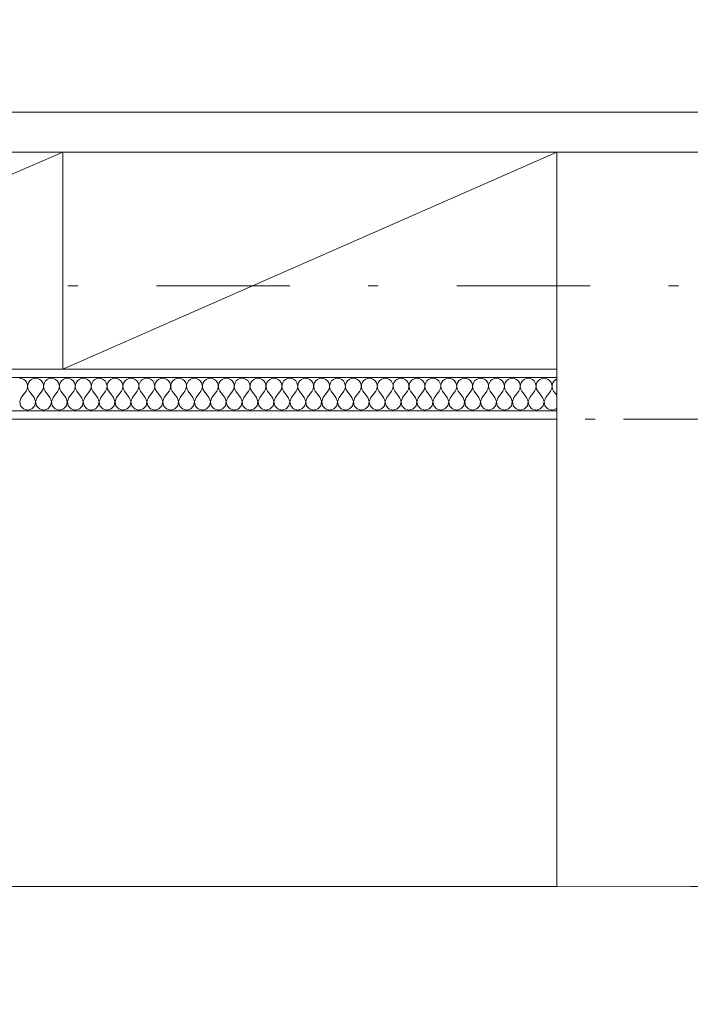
# Model space of a CAD drawing. Header units: millimetres. Extents: x -13540 to 53600, y -37870 to 10383.
# Tile 13 of 26: x 10595 to 11600, y -177 to 1299. Entities that reach past the tile are written whole.
import ezdxf

# ---------------------------------------------------------------- set-up
doc = ezdxf.new("R2010")
doc.units = ezdxf.units.MM
doc.header["$MEASUREMENT"] = 0
doc.set_wipeout_variables(frame=1)
for name, pattern in [('Wipeout_Contour', [1000, 0, -1000]), ('Čerchovaná', [450, 200, -117.5, 15, -117.5]), ('Čerchovaná M', [225, 125, -42.5, 15, -42.5])]:
    doc.linetypes.add(name, pattern=pattern)
for name, color, linetype in [('02_Desky', 7, 'Continuous'), ('02_Zdi VNĚJŠÍ - nosné.obálka', 7, 'Continuous'), ('Nové_01_Zóny.dispozice', 7, 'Continuous'), ('Nové_02_Trámy - nosné', 7, 'Continuous'), ('Nové_02_Zdi VNITŘNÍ - nenosné', 7, 'Continuous'), ('Nové_05_Podhledy', 7, 'Continuous'), ('Nové_05_Podlahy', 7, 'Continuous'), ('Nové_09_Interiér.nábytek', 7, 'Continuous'), ('Nové_Konstrukce – Dělicí čáry vrstev', 7, 'Continuous'), ('Nové_Výplně – Řezové', 7, 'Continuous')]:
    doc.layers.add(name, color=color, linetype=linetype)

# ---------------------------------------------------------------- blocks, each defined once
blk = doc.blocks.new('*X1')
at = {"layer": 'Nové_Výplně – Řezové', "color": 42, "linetype": 'Continuous', "lineweight": 13, "true_color": 0xe4ad2c}
for p, q in [((10598.5, 760.9), (10595.2, 761.3)), ((10601.5, 759.5), (10598.5, 760.9)), ((10604, 757.4), (10601.5, 759.5)), ((10605.9, 754.7), (10604, 757.4)), ((10606.9, 751.6), (10605.9, 754.7)), ((10608.4, 754.7), (10607.4, 751.6)), ((10610.3, 757.4), (10608.4, 754.7)), ((10612.8, 759.5), (10610.3, 757.4)), ((10615.8, 760.9), (10612.8, 759.5)), ((10619, 761.3), (10615.8, 760.9)), ((10622.3, 760.9), (10619, 761.3)), ((10625.3, 759.5), (10622.3, 760.9)), ((10627.8, 757.4), (10625.3, 759.5)), ((10629.7, 754.7), (10627.8, 757.4)), ((10630.7, 751.6), (10629.7, 754.7)), ((10632.2, 754.7), (10631.2, 751.6)), ((10634.1, 757.4), (10632.2, 754.7)), ((10636.6, 759.5), (10634.1, 757.4)), ((10639.6, 760.9), (10636.6, 759.5)), ((10642.9, 761.3), (10639.6, 760.9)), ((10646.1, 760.9), (10642.9, 761.3)), ((10649.1, 759.5), (10646.1, 760.9)), ((10651.6, 757.4), (10649.1, 759.5)), ((10653.5, 754.7), (10651.6, 757.4)), ((10654.6, 751.6), (10653.5, 754.7)), ((10656, 754.7), (10655, 751.6)), ((10657.9, 757.4), (10656, 754.7)), ((10660.4, 759.5), (10657.9, 757.4)), ((10663.4, 760.9), (10660.4, 759.5)), ((10666.7, 761.3), (10663.4, 760.9)), ((10669.9, 760.9), (10666.7, 761.3)), ((10672.9, 759.5), (10669.9, 760.9)), ((10675.5, 757.4), (10672.9, 759.5)), ((10677.3, 754.7), (10675.5, 757.4)), ((10678.4, 751.6), (10677.3, 754.7)), ((10679.8, 754.7), (10678.8, 751.6)), ((10681.7, 757.4), (10679.8, 754.7)), ((10684.2, 759.5), (10681.7, 757.4)), ((10687.2, 760.9), (10684.2, 759.5)), ((10690.5, 761.3), (10687.2, 760.9)), ((10693.7, 760.9), (10690.5, 761.3)), ((10696.7, 759.5), (10693.7, 760.9)), ((10699.3, 757.4), (10696.7, 759.5)), ((10701.1, 754.7), (10699.3, 757.4)), ((10702.2, 751.6), (10701.1, 754.7)), ((10703.6, 754.7), (10702.6, 751.6)), ((10705.5, 757.4), (10703.6, 754.7)), ((10708, 759.5), (10705.5, 757.4)), ((10711, 760.9), (10708, 759.5)), ((10714.3, 761.3), (10711, 760.9)), ((10717.5, 760.9), (10714.3, 761.3)), ((10720.5, 759.5), (10717.5, 760.9)), ((10723.1, 757.4), (10720.5, 759.5)), ((10724.9, 754.7), (10723.1, 757.4)), ((10726, 751.6), (10724.9, 754.7)), ((10727.4, 754.7), (10726.4, 751.6)), ((10729.3, 757.4), (10727.4, 754.7)), ((10731.8, 759.5), (10729.3, 757.4)), ((10734.8, 760.9), (10731.8, 759.5)), ((10738.1, 761.3), (10734.8, 760.9)), ((10741.3, 760.9), (10738.1, 761.3)), ((10744.4, 759.5), (10741.3, 760.9)), ((10746.9, 757.4), (10744.4, 759.5)), ((10748.7, 754.7), (10746.9, 757.4)), ((10749.8, 751.6), (10748.7, 754.7)), ((10751.3, 754.7), (10750.2, 751.6)), ((10753.1, 757.4), (10751.3, 754.7)), ((10755.6, 759.5), (10753.1, 757.4)), ((10758.7, 760.9), (10755.6, 759.5)), ((10761.9, 761.3), (10758.7, 760.9)), ((10765.2, 760.9), (10761.9, 761.3)), ((10768.2, 759.5), (10765.2, 760.9)), ((10770.7, 757.4), (10768.2, 759.5)), ((10772.6, 754.7), (10770.7, 757.4)), ((10773.6, 751.6), (10772.6, 754.7)), ((10775.1, 754.7), (10774, 751.6)), ((10776.9, 757.4), (10775.1, 754.7)), ((10779.5, 759.5), (10776.9, 757.4)), ((10782.5, 760.9), (10779.5, 759.5)), ((10785.7, 761.3), (10782.5, 760.9)), ((10789, 760.9), (10785.7, 761.3)), ((10792, 759.5), (10789, 760.9)), ((10794.5, 757.4), (10792, 759.5)), ((10796.4, 754.7), (10794.5, 757.4)), ((10797.4, 751.6), (10796.4, 754.7)), ((10798.9, 754.7), (10797.8, 751.6)), ((10800.7, 757.4), (10798.9, 754.7)), ((10803.3, 759.5), (10800.7, 757.4)), ((10806.3, 760.9), (10803.3, 759.5)), ((10809.5, 761.3), (10806.3, 760.9)), ((10812.8, 760.9), (10809.5, 761.3)), ((10815.8, 759.5), (10812.8, 760.9)), ((10818.3, 757.4), (10815.8, 759.5)), ((10820.2, 754.7), (10818.3, 757.4)), ((10821.2, 751.6), (10820.2, 754.7)), ((10822.7, 754.7), (10821.6, 751.6)), ((10824.5, 757.4), (10822.7, 754.7)), ((10827.1, 759.5), (10824.5, 757.4)), ((10830.1, 760.9), (10827.1, 759.5)), ((10833.3, 761.3), (10830.1, 760.9)), ((10836.6, 760.9), (10833.3, 761.3)), ((10839.6, 759.5), (10836.6, 760.9)), ((10842.1, 757.4), (10839.6, 759.5)), ((10844, 754.7), (10842.1, 757.4)), ((10845, 751.6), (10844, 754.7)), ((10846.5, 754.7), (10845.4, 751.6)), ((10848.4, 757.4), (10846.5, 754.7)), ((10850.9, 759.5), (10848.4, 757.4)), ((10853.9, 760.9), (10850.9, 759.5)), ((10857.1, 761.3), (10853.9, 760.9)), ((10860.4, 760.9), (10857.1, 761.3)), ((10863.4, 759.5), (10860.4, 760.9)), ((10865.9, 757.4), (10863.4, 759.5)), ((10867.8, 754.7), (10865.9, 757.4)), ((10868.8, 751.6), (10867.8, 754.7)), ((10870.3, 754.7), (10869.3, 751.6)), ((10872.2, 757.4), (10870.3, 754.7)), ((10874.7, 759.5), (10872.2, 757.4)), ((10877.7, 760.9), (10874.7, 759.5)), ((10881, 761.3), (10877.7, 760.9)), ((10884.2, 760.9), (10881, 761.3)), ((10887.2, 759.5), (10884.2, 760.9)), ((10889.7, 757.4), (10887.2, 759.5)), ((10891.6, 754.7), (10889.7, 757.4)), ((10892.6, 751.6), (10891.6, 754.7)), ((10894.1, 754.7), (10893.1, 751.6)), ((10896, 757.4), (10894.1, 754.7)), ((10898.5, 759.5), (10896, 757.4)), ((10901.5, 760.9), (10898.5, 759.5)), ((10904.8, 761.3), (10901.5, 760.9)), ((10908, 760.9), (10904.8, 761.3)), ((10911, 759.5), (10908, 760.9)), ((10913.5, 757.4), (10911, 759.5)), ((10915.4, 754.7), (10913.5, 757.4)), ((10916.5, 751.6), (10915.4, 754.7)), ((10917.9, 754.7), (10916.9, 751.6)), ((10919.8, 757.4), (10917.9, 754.7)), ((10922.3, 759.5), (10919.8, 757.4)), ((10925.3, 760.9), (10922.3, 759.5)), ((10928.6, 761.3), (10925.3, 760.9)), ((10931.8, 760.9), (10928.6, 761.3)), ((10934.8, 759.5), (10931.8, 760.9)), ((10937.4, 757.4), (10934.8, 759.5)), ((10939.2, 754.7), (10937.4, 757.4)), ((10940.3, 751.6), (10939.2, 754.7)), ((10941.7, 754.7), (10940.7, 751.6)), ((10943.6, 757.4), (10941.7, 754.7)), ((10946.1, 759.5), (10943.6, 757.4)), ((10949.1, 760.9), (10946.1, 759.5)), ((10952.4, 761.3), (10949.1, 760.9)), ((10955.6, 760.9), (10952.4, 761.3)), ((10958.6, 759.5), (10955.6, 760.9)), ((10961.2, 757.4), (10958.6, 759.5)), ((10963, 754.7), (10961.2, 757.4)), ((10964.1, 751.6), (10963, 754.7)), ((10965.5, 754.7), (10964.5, 751.6)), ((10967.4, 757.4), (10965.5, 754.7)), ((10969.9, 759.5), (10967.4, 757.4)), ((10972.9, 760.9), (10969.9, 759.5)), ((10976.2, 761.3), (10972.9, 760.9)), ((10979.4, 760.9), (10976.2, 761.3)), ((10982.4, 759.5), (10979.4, 760.9)), ((10985, 757.4), (10982.4, 759.5)), ((10986.8, 754.7), (10985, 757.4)), ((10987.9, 751.6), (10986.8, 754.7)), ((10989.4, 754.7), (10988.3, 751.6)), ((10991.2, 757.4), (10989.4, 754.7)), ((10993.7, 759.5), (10991.2, 757.4)), ((10996.7, 760.9), (10993.7, 759.5)), ((11000, 761.3), (10996.7, 760.9)), ((11003.3, 760.9), (11000, 761.3)), ((11006.3, 759.5), (11003.3, 760.9)), ((11008.8, 757.4), (11006.3, 759.5)), ((11010.6, 754.7), (11008.8, 757.4)), ((11011.7, 751.6), (11010.6, 754.7)), ((11013.2, 754.7), (11012.1, 751.6)), ((11015, 757.4), (11013.2, 754.7)), ((11017.6, 759.5), (11015, 757.4)), ((11020.6, 760.9), (11017.6, 759.5)), ((11023.8, 761.3), (11020.6, 760.9)), ((11027.1, 760.9), (11023.8, 761.3)), ((11030.1, 759.5), (11027.1, 760.9)), ((11032.6, 757.4), (11030.1, 759.5)), ((11034.5, 754.7), (11032.6, 757.4)), ((11035.5, 751.6), (11034.5, 754.7)), ((11037, 754.7), (11035.9, 751.6)), ((11038.8, 757.4), (11037, 754.7)), ((11041.4, 759.5), (11038.8, 757.4)), ((11044.4, 760.9), (11041.4, 759.5)), ((11047.6, 761.3), (11044.4, 760.9)), ((11050.9, 760.9), (11047.6, 761.3)), ((11053.9, 759.5), (11050.9, 760.9)), ((11056.4, 757.4), (11053.9, 759.5)), ((11058.3, 754.7), (11056.4, 757.4)), ((11059.3, 751.6), (11058.3, 754.7)), ((11060.8, 754.7), (11059.7, 751.6)), ((11062.6, 757.4), (11060.8, 754.7)), ((11065.2, 759.5), (11062.6, 757.4)), ((11068.2, 760.9), (11065.2, 759.5)), ((11071.4, 761.3), (11068.2, 760.9)), ((11074.7, 760.9), (11071.4, 761.3)), ((11077.7, 759.5), (11074.7, 760.9)), ((11080.2, 757.4), (11077.7, 759.5)), ((11082.1, 754.7), (11080.2, 757.4)), ((11083.1, 751.6), (11082.1, 754.7)), ((11084.6, 754.7), (11083.5, 751.6)), ((11086.5, 757.4), (11084.6, 754.7)), ((11089, 759.5), (11086.5, 757.4)), ((11092, 760.9), (11089, 759.5)), ((11095.2, 761.3), (11092, 760.9)), ((11098.5, 760.9), (11095.2, 761.3)), ((11101.5, 759.5), (11098.5, 760.9)), ((11104, 757.4), (11101.5, 759.5)), ((11105.9, 754.7), (11104, 757.4)), ((11106.9, 751.6), (11105.9, 754.7)), ((11108.4, 754.7), (11107.4, 751.6)), ((11110.3, 757.4), (11108.4, 754.7)), ((11112.8, 759.5), (11110.3, 757.4)), ((11115.8, 760.9), (11112.8, 759.5)), ((11119, 761.3), (11115.8, 760.9)), ((11122.3, 760.9), (11119, 761.3)), ((11125.3, 759.5), (11122.3, 760.9)), ((11127.8, 757.4), (11125.3, 759.5)), ((11129.7, 754.7), (11127.8, 757.4)), ((11130.7, 751.6), (11129.7, 754.7)), ((11132.2, 754.7), (11131.2, 751.6)), ((11134.1, 757.4), (11132.2, 754.7)), ((11136.6, 759.5), (11134.1, 757.4)), ((11139.6, 760.9), (11136.6, 759.5)), ((11142.9, 761.3), (11139.6, 760.9)), ((11146.1, 760.9), (11142.9, 761.3)), ((11149.1, 759.5), (11146.1, 760.9)), ((11151.6, 757.4), (11149.1, 759.5)), ((11153.5, 754.7), (11151.6, 757.4)), ((11154.6, 751.6), (11153.5, 754.7)), ((11156, 754.7), (11155, 751.6)), ((11157.9, 757.4), (11156, 754.7)), ((11160.4, 759.5), (11157.9, 757.4)), ((11163.4, 760.9), (11160.4, 759.5)), ((11166.7, 761.3), (11163.4, 760.9)), ((11169.9, 760.9), (11166.7, 761.3)), ((11172.9, 759.5), (11169.9, 760.9)), ((11175.5, 757.4), (11172.9, 759.5)), ((11177.3, 754.7), (11175.5, 757.4)), ((11178.4, 751.6), (11177.3, 754.7)), ((11179.8, 754.7), (11178.8, 751.6)), ((11181.7, 757.4), (11179.8, 754.7)), ((11184.2, 759.5), (11181.7, 757.4)), ((11187.2, 760.9), (11184.2, 759.5)), ((11190.5, 761.3), (11187.2, 760.9)), ((11193.7, 760.9), (11190.5, 761.3)), ((11196.7, 759.5), (11193.7, 760.9)), ((11199.3, 757.4), (11196.7, 759.5)), ((11201.1, 754.7), (11199.3, 757.4)), ((11202.2, 751.6), (11201.1, 754.7)), ((11203.6, 754.7), (11202.6, 751.6)), ((11205.5, 757.4), (11203.6, 754.7)), ((11208, 759.5), (11205.5, 757.4)), ((11211, 760.9), (11208, 759.5)), ((11214.3, 761.3), (11211, 760.9)), ((11217.5, 760.9), (11214.3, 761.3)), ((11220.5, 759.5), (11217.5, 760.9)), ((11223.1, 757.4), (11220.5, 759.5)), ((11224.9, 754.7), (11223.1, 757.4)), ((11226, 751.6), (11224.9, 754.7)), ((11227.4, 754.7), (11226.4, 751.6)), ((11229.3, 757.4), (11227.4, 754.7)), ((11231.8, 759.5), (11229.3, 757.4)), ((11234.8, 760.9), (11231.8, 759.5)), ((11238.1, 761.3), (11234.8, 760.9)), ((11241.3, 760.9), (11238.1, 761.3)), ((11244.4, 759.5), (11241.3, 760.9)), ((11246.9, 757.4), (11244.4, 759.5)), ((11248.7, 754.7), (11246.9, 757.4)), ((11249.8, 751.6), (11248.7, 754.7)), ((11251.3, 754.7), (11250.2, 751.6)), ((11253.1, 757.4), (11251.3, 754.7)), ((11255.6, 759.5), (11253.1, 757.4)), ((11258.7, 760.9), (11255.6, 759.5)), ((11261.9, 761.3), (11258.7, 760.9)), ((11265.2, 760.9), (11261.9, 761.3)), ((11268.2, 759.5), (11265.2, 760.9)), ((11270.7, 757.4), (11268.2, 759.5)), ((11272.6, 754.7), (11270.7, 757.4)), ((11273.6, 751.6), (11272.6, 754.7)), ((11275.1, 754.7), (11274, 751.6)), ((11276.9, 757.4), (11275.1, 754.7)), ((11279.5, 759.5), (11276.9, 757.4)), ((11282.5, 760.9), (11279.5, 759.5)), ((11285.7, 761.3), (11282.5, 760.9)), ((11289, 760.9), (11285.7, 761.3)), ((11292, 759.5), (11289, 760.9)), ((11294.5, 757.4), (11292, 759.5)), ((11296.4, 754.7), (11294.5, 757.4)), ((11297.4, 751.6), (11296.4, 754.7)), ((11298.9, 754.7), (11297.8, 751.6)), ((11300.7, 757.4), (11298.9, 754.7)), ((11303.3, 759.5), (11300.7, 757.4)), ((11306.3, 760.9), (11303.3, 759.5)), ((11309.5, 761.3), (11306.3, 760.9)), ((11312.8, 760.9), (11309.5, 761.3)), ((11315.8, 759.5), (11312.8, 760.9)), ((11318.3, 757.4), (11315.8, 759.5)), ((11320.2, 754.7), (11318.3, 757.4)), ((11321.2, 751.6), (11320.2, 754.7)), ((11322.7, 754.7), (11321.6, 751.6)), ((11324.5, 757.4), (11322.7, 754.7)), ((11327.1, 759.5), (11324.5, 757.4)), ((11330.1, 760.9), (11327.1, 759.5)), ((11333.3, 761.3), (11330.1, 760.9)), ((11336.6, 760.9), (11333.3, 761.3)), ((11339.6, 759.5), (11336.6, 760.9)), ((11342.1, 757.4), (11339.6, 759.5)), ((11344, 754.7), (11342.1, 757.4)), ((11345, 751.6), (11344, 754.7)), ((11346.5, 754.7), (11345.4, 751.6)), ((11348.4, 757.4), (11346.5, 754.7)), ((11350.9, 759.5), (11348.4, 757.4)), ((11353.9, 760.9), (11350.9, 759.5)), ((11357.1, 761.3), (11353.9, 760.9)), ((11360.4, 760.9), (11357.1, 761.3)), ((11363.4, 759.5), (11360.4, 760.9)), ((11365.9, 757.4), (11363.4, 759.5)), ((11367.8, 754.7), (11365.9, 757.4)), ((11368.8, 751.6), (11367.8, 754.7)), ((11370.3, 754.7), (11369.3, 751.6)), ((11372.2, 757.4), (11370.3, 754.7)), ((11374.7, 759.5), (11372.2, 757.4)), ((11377.7, 760.9), (11374.7, 759.5)), ((11381, 761.3), (11377.7, 760.9)), ((11384.2, 760.9), (11381, 761.3)), ((11387.2, 759.5), (11384.2, 760.9)), ((11389.7, 757.4), (11387.2, 759.5)), ((11391.6, 754.7), (11389.7, 757.4)), ((11392.6, 751.6), (11391.6, 754.7)), ((11394.1, 754.7), (11393.1, 751.6)), ((11396, 757.4), (11394.1, 754.7)), ((11398.5, 759.5), (11396, 757.4)), ((11400, 760.2), (11398.5, 759.5)), ((10597.6, 732.7), (10604.8, 742.3)), ((10604.8, 742.3), (10606.4, 745.1)), ((10606.4, 745.1), (10607.1, 748.3)), ((10607.1, 748.3), (10606.9, 751.6)), ((10607.4, 751.6), (10607.2, 748.3)), ((10607.2, 748.3), (10607.9, 745.1)), ((10607.9, 745.1), (10609.5, 742.3)), ((10616.7, 732.7), (10609.5, 742.3)), ((10621.4, 732.7), (10628.6, 742.3)), ((10628.6, 742.3), (10630.2, 745.1)), ((10630.2, 745.1), (10630.9, 748.3)), ((10630.9, 748.3), (10630.7, 751.6)), ((10631.2, 751.6), (10631, 748.3)), ((10631, 748.3), (10631.7, 745.1)), ((10631.7, 745.1), (10633.3, 742.3)), ((10640.5, 732.7), (10633.3, 742.3)), ((10645.2, 732.7), (10652.4, 742.3)), ((10652.4, 742.3), (10654, 745.1)), ((10654, 745.1), (10654.7, 748.3)), ((10654.7, 748.3), (10654.6, 751.6)), ((10655, 751.6), (10654.8, 748.3)), ((10654.8, 748.3), (10655.6, 745.1)), ((10655.6, 745.1), (10657.1, 742.3)), ((10664.3, 732.7), (10657.1, 742.3)), ((10669, 732.7), (10676.2, 742.3)), ((10676.2, 742.3), (10677.8, 745.1)), ((10677.8, 745.1), (10678.5, 748.3)), ((10678.5, 748.3), (10678.4, 751.6)), ((10678.8, 751.6), (10678.6, 748.3)), ((10678.6, 748.3), (10679.4, 745.1)), ((10679.4, 745.1), (10681, 742.3)), ((10688.1, 732.7), (10681, 742.3)), ((10692.9, 732.7), (10700, 742.3)), ((10700, 742.3), (10701.6, 745.1)), ((10701.6, 745.1), (10702.3, 748.3)), ((10702.3, 748.3), (10702.2, 751.6)), ((10702.6, 751.6), (10702.4, 748.3)), ((10702.4, 748.3), (10703.2, 745.1)), ((10703.2, 745.1), (10704.8, 742.3)), ((10711.9, 732.7), (10704.8, 742.3)), ((10716.7, 732.7), (10723.8, 742.3)), ((10723.8, 742.3), (10725.4, 745.1)), ((10725.4, 745.1), (10726.1, 748.3)), ((10726.1, 748.3), (10726, 751.6)), ((10726.4, 751.6), (10726.2, 748.3)), ((10726.2, 748.3), (10727, 745.1)), ((10727, 745.1), (10728.6, 742.3)), ((10735.7, 732.7), (10728.6, 742.3)), ((10740.5, 732.7), (10747.6, 742.3)), ((10747.6, 742.3), (10749.2, 745.1)), ((10749.2, 745.1), (10750, 748.3)), ((10750, 748.3), (10749.8, 751.6)), ((10750.2, 751.6), (10750, 748.3)), ((10750, 748.3), (10750.8, 745.1)), ((10750.8, 745.1), (10752.4, 742.3)), ((10759.5, 732.7), (10752.4, 742.3)), ((10764.3, 732.7), (10771.4, 742.3)), ((10771.4, 742.3), (10773, 745.1)), ((10773, 745.1), (10773.8, 748.3)), ((10773.8, 748.3), (10773.6, 751.6)), ((10774, 751.6), (10773.9, 748.3)), ((10773.9, 748.3), (10774.6, 745.1)), ((10774.6, 745.1), (10776.2, 742.3)), ((10783.3, 732.7), (10776.2, 742.3)), ((10788.1, 732.7), (10795.2, 742.3)), ((10795.2, 742.3), (10796.8, 745.1)), ((10796.8, 745.1), (10797.6, 748.3)), ((10797.6, 748.3), (10797.4, 751.6)), ((10797.8, 751.6), (10797.7, 748.3)), ((10797.7, 748.3), (10798.4, 745.1)), ((10798.4, 745.1), (10800, 742.3)), ((10807.1, 732.7), (10800, 742.3)), ((10811.9, 732.7), (10819, 742.3)), ((10819, 742.3), (10820.6, 745.1)), ((10820.6, 745.1), (10821.4, 748.3)), ((10821.4, 748.3), (10821.2, 751.6)), ((10821.6, 751.6), (10821.5, 748.3)), ((10821.5, 748.3), (10822.2, 745.1)), ((10822.2, 745.1), (10823.8, 742.3)), ((10831, 732.7), (10823.8, 742.3)), ((10835.7, 732.7), (10842.9, 742.3)), ((10842.9, 742.3), (10844.4, 745.1)), ((10844.4, 745.1), (10845.2, 748.3)), ((10845.2, 748.3), (10845, 751.6)), ((10845.4, 751.6), (10845.3, 748.3)), ((10845.3, 748.3), (10846, 745.1)), ((10846, 745.1), (10847.6, 742.3)), ((10854.8, 732.7), (10847.6, 742.3)), ((10859.5, 732.7), (10866.7, 742.3)), ((10866.7, 742.3), (10868.3, 745.1)), ((10868.3, 745.1), (10869, 748.3)), ((10869, 748.3), (10868.8, 751.6)), ((10869.3, 751.6), (10869.1, 748.3)), ((10869.1, 748.3), (10869.8, 745.1)), ((10869.8, 745.1), (10871.4, 742.3)), ((10878.6, 732.7), (10871.4, 742.3)), ((10883.3, 732.7), (10890.5, 742.3)), ((10890.5, 742.3), (10892.1, 745.1)), ((10892.1, 745.1), (10892.8, 748.3)), ((10892.8, 748.3), (10892.6, 751.6)), ((10893.1, 751.6), (10892.9, 748.3)), ((10892.9, 748.3), (10893.6, 745.1)), ((10893.6, 745.1), (10895.2, 742.3)), ((10902.4, 732.7), (10895.2, 742.3)), ((10907.1, 732.7), (10914.3, 742.3)), ((10914.3, 742.3), (10915.9, 745.1)), ((10915.9, 745.1), (10916.6, 748.3)), ((10916.6, 748.3), (10916.5, 751.6)), ((10916.9, 751.6), (10916.7, 748.3)), ((10916.7, 748.3), (10917.5, 745.1)), ((10917.5, 745.1), (10919, 742.3)), ((10926.2, 732.7), (10919, 742.3)), ((10931, 732.7), (10938.1, 742.3)), ((10938.1, 742.3), (10939.7, 745.1)), ((10939.7, 745.1), (10940.4, 748.3)), ((10940.4, 748.3), (10940.3, 751.6)), ((10940.7, 751.6), (10940.5, 748.3)), ((10940.5, 748.3), (10941.3, 745.1)), ((10941.3, 745.1), (10942.9, 742.3)), ((10950, 732.7), (10942.9, 742.3)), ((10954.8, 732.7), (10961.9, 742.3)), ((10961.9, 742.3), (10963.5, 745.1)), ((10963.5, 745.1), (10964.2, 748.3)), ((10964.2, 748.3), (10964.1, 751.6)), ((10964.5, 751.6), (10964.3, 748.3)), ((10964.3, 748.3), (10965.1, 745.1)), ((10965.1, 745.1), (10966.7, 742.3)), ((10973.8, 732.7), (10966.7, 742.3)), ((10978.6, 732.7), (10985.7, 742.3)), ((10985.7, 742.3), (10987.3, 745.1)), ((10987.3, 745.1), (10988, 748.3)), ((10988, 748.3), (10987.9, 751.6)), ((10988.3, 751.6), (10988.1, 748.3)), ((10988.1, 748.3), (10988.9, 745.1)), ((10988.9, 745.1), (10990.5, 742.3)), ((10997.6, 732.7), (10990.5, 742.3)), ((11002.4, 732.7), (11009.5, 742.3)), ((11009.5, 742.3), (11011.1, 745.1)), ((11011.1, 745.1), (11011.9, 748.3)), ((11011.9, 748.3), (11011.7, 751.6)), ((11012.1, 751.6), (11012, 748.3)), ((11012, 748.3), (11012.7, 745.1)), ((11012.7, 745.1), (11014.3, 742.3)), ((11021.4, 732.7), (11014.3, 742.3)), ((11026.2, 732.7), (11033.3, 742.3)), ((11033.3, 742.3), (11034.9, 745.1)), ((11034.9, 745.1), (11035.7, 748.3)), ((11035.7, 748.3), (11035.5, 751.6)), ((11035.9, 751.6), (11035.8, 748.3)), ((11035.8, 748.3), (11036.5, 745.1)), ((11036.5, 745.1), (11038.1, 742.3)), ((11045.2, 732.7), (11038.1, 742.3)), ((11050, 732.7), (11057.1, 742.3)), ((11057.1, 742.3), (11058.7, 745.1)), ((11058.7, 745.1), (11059.5, 748.3)), ((11059.5, 748.3), (11059.3, 751.6)), ((11059.7, 751.6), (11059.6, 748.3)), ((11059.6, 748.3), (11060.3, 745.1)), ((11060.3, 745.1), (11061.9, 742.3)), ((11069, 732.7), (11061.9, 742.3)), ((11073.8, 732.7), (11081, 742.3)), ((11081, 742.3), (11082.5, 745.1)), ((11082.5, 745.1), (11083.3, 748.3)), ((11083.3, 748.3), (11083.1, 751.6)), ((11083.5, 751.6), (11083.4, 748.3)), ((11083.4, 748.3), (11084.1, 745.1)), ((11084.1, 745.1), (11085.7, 742.3)), ((11092.9, 732.7), (11085.7, 742.3)), ((11097.6, 732.7), (11104.8, 742.3)), ((11104.8, 742.3), (11106.4, 745.1)), ((11106.4, 745.1), (11107.1, 748.3)), ((11107.1, 748.3), (11106.9, 751.6)), ((11107.4, 751.6), (11107.2, 748.3)), ((11107.2, 748.3), (11107.9, 745.1)), ((11107.9, 745.1), (11109.5, 742.3)), ((11116.7, 732.7), (11109.5, 742.3)), ((11121.4, 732.7), (11128.6, 742.3)), ((11128.6, 742.3), (11130.2, 745.1)), ((11130.2, 745.1), (11130.9, 748.3)), ((11130.9, 748.3), (11130.7, 751.6)), ((11131.2, 751.6), (11131, 748.3)), ((11131, 748.3), (11131.7, 745.1)), ((11131.7, 745.1), (11133.3, 742.3)), ((11140.5, 732.7), (11133.3, 742.3)), ((11145.2, 732.7), (11152.4, 742.3)), ((11152.4, 742.3), (11154, 745.1)), ((11154, 745.1), (11154.7, 748.3)), ((11154.7, 748.3), (11154.6, 751.6)), ((11155, 751.6), (11154.8, 748.3)), ((11154.8, 748.3), (11155.6, 745.1)), ((11155.6, 745.1), (11157.1, 742.3)), ((11164.3, 732.7), (11157.1, 742.3)), ((11169, 732.7), (11176.2, 742.3)), ((11176.2, 742.3), (11177.8, 745.1)), ((11177.8, 745.1), (11178.5, 748.3)), ((11178.5, 748.3), (11178.4, 751.6)), ((11178.8, 751.6), (11178.6, 748.3)), ((11178.6, 748.3), (11179.4, 745.1)), ((11179.4, 745.1), (11181, 742.3)), ((11188.1, 732.7), (11181, 742.3)), ((11192.9, 732.7), (11200, 742.3)), ((11200, 742.3), (11201.6, 745.1)), ((11201.6, 745.1), (11202.3, 748.3)), ((11202.3, 748.3), (11202.2, 751.6)), ((11202.6, 751.6), (11202.4, 748.3)), ((11202.4, 748.3), (11203.2, 745.1)), ((11203.2, 745.1), (11204.8, 742.3)), ((11211.9, 732.7), (11204.8, 742.3)), ((11216.7, 732.7), (11223.8, 742.3)), ((11223.8, 742.3), (11225.4, 745.1)), ((11225.4, 745.1), (11226.1, 748.3)), ((11226.1, 748.3), (11226, 751.6)), ((11226.4, 751.6), (11226.2, 748.3)), ((11226.2, 748.3), (11227, 745.1)), ((11227, 745.1), (11228.6, 742.3)), ((11235.7, 732.7), (11228.6, 742.3)), ((11240.5, 732.7), (11247.6, 742.3)), ((11247.6, 742.3), (11249.2, 745.1)), ((11249.2, 745.1), (11250, 748.3)), ((11250, 748.3), (11249.8, 751.6)), ((11250.2, 751.6), (11250, 748.3)), ((11250, 748.3), (11250.8, 745.1)), ((11250.8, 745.1), (11252.4, 742.3)), ((11259.5, 732.7), (11252.4, 742.3)), ((11264.3, 732.7), (11271.4, 742.3)), ((11271.4, 742.3), (11273, 745.1)), ((11273, 745.1), (11273.8, 748.3)), ((11273.8, 748.3), (11273.6, 751.6)), ((11274, 751.6), (11273.9, 748.3)), ((11273.9, 748.3), (11274.6, 745.1)), ((11274.6, 745.1), (11276.2, 742.3)), ((11283.3, 732.7), (11276.2, 742.3)), ((11288.1, 732.7), (11295.2, 742.3)), ((11295.2, 742.3), (11296.8, 745.1)), ((11296.8, 745.1), (11297.6, 748.3)), ((11297.6, 748.3), (11297.4, 751.6)), ((11297.8, 751.6), (11297.7, 748.3)), ((11297.7, 748.3), (11298.4, 745.1)), ((11298.4, 745.1), (11300, 742.3)), ((11307.1, 732.7), (11300, 742.3)), ((11311.9, 732.7), (11319, 742.3)), ((11319, 742.3), (11320.6, 745.1)), ((11320.6, 745.1), (11321.4, 748.3)), ((11321.4, 748.3), (11321.2, 751.6)), ((11321.6, 751.6), (11321.5, 748.3)), ((11321.5, 748.3), (11322.2, 745.1)), ((11322.2, 745.1), (11323.8, 742.3)), ((11331, 732.7), (11323.8, 742.3)), ((11335.7, 732.7), (11342.9, 742.3)), ((11342.9, 742.3), (11344.4, 745.1)), ((11344.4, 745.1), (11345.2, 748.3)), ((11345.2, 748.3), (11345, 751.6)), ((11345.4, 751.6), (11345.3, 748.3)), ((11345.3, 748.3), (11346, 745.1)), ((11346, 745.1), (11347.6, 742.3)), ((11354.8, 732.7), (11347.6, 742.3)), ((11359.5, 732.7), (11366.7, 742.3)), ((11366.7, 742.3), (11368.3, 745.1)), ((11368.3, 745.1), (11369, 748.3)), ((11369, 748.3), (11368.8, 751.6)), ((11369.3, 751.6), (11369.1, 748.3)), ((11369.1, 748.3), (11369.8, 745.1)), ((11369.8, 745.1), (11371.4, 742.3)), ((11378.6, 732.7), (11371.4, 742.3)), ((11383.3, 732.7), (11390.5, 742.3)), ((11390.5, 742.3), (11392.1, 745.1)), ((11392.1, 745.1), (11392.8, 748.3)), ((11392.8, 748.3), (11392.6, 751.6)), ((11393.1, 751.6), (11392.9, 748.3)), ((11392.9, 748.3), (11393.6, 745.1)), ((11393.6, 745.1), (11395.2, 742.3)), ((11400, 735.9), (11395.2, 742.3)), ((10597.6, 732.7), (10595.3, 726.7)), ((10595.3, 726.7), (10596.5, 720.3)), ((10619, 726.7), (10616.7, 732.7)), ((10617.8, 720.3), (10619, 726.7)), ((10621.4, 732.7), (10619.1, 726.7)), ((10619.1, 726.7), (10620.3, 720.3)), ((10642.8, 726.7), (10640.5, 732.7)), ((10641.6, 720.3), (10642.8, 726.7)), ((10645.2, 732.7), (10642.9, 726.7)), ((10642.9, 726.7), (10644.1, 720.3)), ((10666.6, 726.7), (10664.3, 732.7)), ((10665.4, 720.3), (10666.6, 726.7)), ((10669, 732.7), (10666.7, 726.7)), ((10666.7, 726.7), (10667.9, 720.3)), ((10690.4, 726.7), (10688.1, 732.7)), ((10689.2, 720.3), (10690.4, 726.7)), ((10692.9, 732.7), (10690.5, 726.7)), ((10690.5, 726.7), (10691.7, 720.3)), ((10714.2, 726.7), (10711.9, 732.7)), ((10713, 720.3), (10714.2, 726.7)), ((10716.7, 732.7), (10714.3, 726.7)), ((10714.3, 726.7), (10715.5, 720.3)), ((10738, 726.7), (10735.7, 732.7)), ((10736.8, 720.3), (10738, 726.7)), ((10740.5, 732.7), (10738.1, 726.7)), ((10738.1, 726.7), (10739.4, 720.3)), ((10761.9, 726.7), (10759.5, 732.7)), ((10760.6, 720.3), (10761.9, 726.7)), ((10764.3, 732.7), (10762, 726.7)), ((10762, 726.7), (10763.2, 720.3)), ((10785.7, 726.7), (10783.3, 732.7)), ((10784.5, 720.3), (10785.7, 726.7)), ((10788.1, 732.7), (10785.8, 726.7)), ((10785.8, 726.7), (10787, 720.3)), ((10809.5, 726.7), (10807.1, 732.7)), ((10808.3, 720.3), (10809.5, 726.7)), ((10811.9, 732.7), (10809.6, 726.7)), ((10809.6, 726.7), (10810.8, 720.3)), ((10833.3, 726.7), (10831, 732.7)), ((10832.1, 720.3), (10833.3, 726.7)), ((10835.7, 732.7), (10833.4, 726.7)), ((10833.4, 726.7), (10834.6, 720.3)), ((10857.1, 726.7), (10854.8, 732.7)), ((10855.9, 720.3), (10857.1, 726.7)), ((10859.5, 732.7), (10857.2, 726.7)), ((10857.2, 726.7), (10858.4, 720.3)), ((10880.9, 726.7), (10878.6, 732.7)), ((10879.7, 720.3), (10880.9, 726.7)), ((10883.3, 732.7), (10881, 726.7)), ((10881, 726.7), (10882.2, 720.3)), ((10904.7, 726.7), (10902.4, 732.7)), ((10903.5, 720.3), (10904.7, 726.7)), ((10907.1, 732.7), (10904.8, 726.7)), ((10904.8, 726.7), (10906, 720.3)), ((10928.5, 726.7), (10926.2, 732.7)), ((10927.3, 720.3), (10928.5, 726.7)), ((10931, 732.7), (10928.6, 726.7)), ((10928.6, 726.7), (10929.8, 720.3)), ((10952.3, 726.7), (10950, 732.7)), ((10951.1, 720.3), (10952.3, 726.7)), ((10954.8, 732.7), (10952.4, 726.7)), ((10952.4, 726.7), (10953.6, 720.3)), ((10976.1, 726.7), (10973.8, 732.7)), ((10974.9, 720.3), (10976.1, 726.7)), ((10978.6, 732.7), (10976.2, 726.7)), ((10976.2, 726.7), (10977.4, 720.3)), ((11000, 726.7), (10997.6, 732.7)), ((10998.7, 720.3), (11000, 726.7)), ((11002.4, 732.7), (11000, 726.7)), ((11000, 726.7), (11001.3, 720.3)), ((11023.8, 726.7), (11021.4, 732.7)), ((11022.6, 720.3), (11023.8, 726.7)), ((11026.2, 732.7), (11023.9, 726.7)), ((11023.9, 726.7), (11025.1, 720.3)), ((11047.6, 726.7), (11045.2, 732.7)), ((11046.4, 720.3), (11047.6, 726.7)), ((11050, 732.7), (11047.7, 726.7)), ((11047.7, 726.7), (11048.9, 720.3)), ((11071.4, 726.7), (11069, 732.7)), ((11070.2, 720.3), (11071.4, 726.7)), ((11073.8, 732.7), (11071.5, 726.7)), ((11071.5, 726.7), (11072.7, 720.3)), ((11095.2, 726.7), (11092.9, 732.7)), ((11094, 720.3), (11095.2, 726.7)), ((11097.6, 732.7), (11095.3, 726.7)), ((11095.3, 726.7), (11096.5, 720.3)), ((11119, 726.7), (11116.7, 732.7)), ((11117.8, 720.3), (11119, 726.7)), ((11121.4, 732.7), (11119.1, 726.7)), ((11119.1, 726.7), (11120.3, 720.3)), ((11142.8, 726.7), (11140.5, 732.7)), ((11141.6, 720.3), (11142.8, 726.7)), ((11145.2, 732.7), (11142.9, 726.7)), ((11142.9, 726.7), (11144.1, 720.3)), ((11166.6, 726.7), (11164.3, 732.7)), ((11165.4, 720.3), (11166.6, 726.7)), ((11169, 732.7), (11166.7, 726.7)), ((11166.7, 726.7), (11167.9, 720.3)), ((11190.4, 726.7), (11188.1, 732.7)), ((11189.2, 720.3), (11190.4, 726.7)), ((11192.9, 732.7), (11190.5, 726.7)), ((11190.5, 726.7), (11191.7, 720.3)), ((11214.2, 726.7), (11211.9, 732.7)), ((11213, 720.3), (11214.2, 726.7)), ((11216.7, 732.7), (11214.3, 726.7)), ((11214.3, 726.7), (11215.5, 720.3)), ((11238, 726.7), (11235.7, 732.7)), ((11236.8, 720.3), (11238, 726.7)), ((11240.5, 732.7), (11238.1, 726.7)), ((11238.1, 726.7), (11239.4, 720.3)), ((11261.9, 726.7), (11259.5, 732.7)), ((11260.6, 720.3), (11261.9, 726.7)), ((11264.3, 732.7), (11262, 726.7)), ((11262, 726.7), (11263.2, 720.3)), ((11285.7, 726.7), (11283.3, 732.7)), ((11284.5, 720.3), (11285.7, 726.7)), ((11288.1, 732.7), (11285.8, 726.7)), ((11285.8, 726.7), (11287, 720.3)), ((11309.5, 726.7), (11307.1, 732.7)), ((11308.3, 720.3), (11309.5, 726.7)), ((11311.9, 732.7), (11309.6, 726.7)), ((11309.6, 726.7), (11310.8, 720.3)), ((11333.3, 726.7), (11331, 732.7)), ((11332.1, 720.3), (11333.3, 726.7)), ((11335.7, 732.7), (11333.4, 726.7)), ((11333.4, 726.7), (11334.6, 720.3)), ((11357.1, 726.7), (11354.8, 732.7)), ((11355.9, 720.3), (11357.1, 726.7)), ((11359.5, 732.7), (11357.2, 726.7)), ((11357.2, 726.7), (11358.4, 720.3)), ((11380.9, 726.7), (11378.6, 732.7)), ((11379.7, 720.3), (11380.9, 726.7)), ((11383.3, 732.7), (11381, 726.7)), ((11381, 726.7), (11382.2, 720.3)), ((10596.5, 720.3), (10600.9, 715.5)), ((10600.9, 715.5), (10607.1, 713.7)), ((10607.1, 713.7), (10613.4, 715.5)), ((10613.4, 715.5), (10617.8, 720.3)), ((10620.3, 720.3), (10624.7, 715.5)), ((10624.7, 715.5), (10631, 713.7)), ((10631, 713.7), (10637.2, 715.5)), ((10637.2, 715.5), (10641.6, 720.3)), ((10644.1, 720.3), (10648.5, 715.5)), ((10648.5, 715.5), (10654.8, 713.7)), ((10654.8, 713.7), (10661, 715.5)), ((10661, 715.5), (10665.4, 720.3)), ((10667.9, 720.3), (10672.3, 715.5)), ((10672.3, 715.5), (10678.6, 713.7)), ((10678.6, 713.7), (10684.8, 715.5)), ((10684.8, 715.5), (10689.2, 720.3)), ((10691.7, 720.3), (10696.1, 715.5)), ((10696.1, 715.5), (10702.4, 713.7)), ((10702.4, 713.7), (10708.6, 715.5)), ((10708.6, 715.5), (10713, 720.3)), ((10715.5, 720.3), (10719.9, 715.5)), ((10719.9, 715.5), (10726.2, 713.7)), ((10726.2, 713.7), (10732.4, 715.5)), ((10732.4, 715.5), (10736.8, 720.3)), ((10739.4, 720.3), (10743.7, 715.5)), ((10743.7, 715.5), (10750, 713.7)), ((10750, 713.7), (10756.3, 715.5)), ((10756.3, 715.5), (10760.6, 720.3)), ((10763.2, 720.3), (10767.6, 715.5)), ((10767.6, 715.5), (10773.8, 713.7)), ((10773.8, 713.7), (10780.1, 715.5)), ((10780.1, 715.5), (10784.5, 720.3)), ((10787, 720.3), (10791.4, 715.5)), ((10791.4, 715.5), (10797.6, 713.7)), ((10797.6, 713.7), (10803.9, 715.5)), ((10803.9, 715.5), (10808.3, 720.3)), ((10810.8, 720.3), (10815.2, 715.5)), ((10815.2, 715.5), (10821.4, 713.7)), ((10821.4, 713.7), (10827.7, 715.5)), ((10827.7, 715.5), (10832.1, 720.3)), ((10834.6, 720.3), (10839, 715.5)), ((10839, 715.5), (10845.2, 713.7)), ((10845.2, 713.7), (10851.5, 715.5)), ((10851.5, 715.5), (10855.9, 720.3)), ((10858.4, 720.3), (10862.8, 715.5)), ((10862.8, 715.5), (10869, 713.7)), ((10869, 713.7), (10875.3, 715.5)), ((10875.3, 715.5), (10879.7, 720.3)), ((10882.2, 720.3), (10886.6, 715.5)), ((10886.6, 715.5), (10892.9, 713.7)), ((10892.9, 713.7), (10899.1, 715.5)), ((10899.1, 715.5), (10903.5, 720.3)), ((10906, 720.3), (10910.4, 715.5)), ((10910.4, 715.5), (10916.7, 713.7)), ((10916.7, 713.7), (10922.9, 715.5)), ((10922.9, 715.5), (10927.3, 720.3)), ((10929.8, 720.3), (10934.2, 715.5)), ((10934.2, 715.5), (10940.5, 713.7)), ((10940.5, 713.7), (10946.7, 715.5)), ((10946.7, 715.5), (10951.1, 720.3)), ((10953.6, 720.3), (10958, 715.5)), ((10958, 715.5), (10964.3, 713.7)), ((10964.3, 713.7), (10970.5, 715.5)), ((10970.5, 715.5), (10974.9, 720.3)), ((10977.4, 720.3), (10981.8, 715.5)), ((10981.8, 715.5), (10988.1, 713.7)), ((10988.1, 713.7), (10994.4, 715.5)), ((10994.4, 715.5), (10998.7, 720.3)), ((11001.3, 720.3), (11005.6, 715.5)), ((11005.6, 715.5), (11011.9, 713.7)), ((11011.9, 713.7), (11018.2, 715.5)), ((11018.2, 715.5), (11022.6, 720.3)), ((11025.1, 720.3), (11029.5, 715.5)), ((11029.5, 715.5), (11035.7, 713.7)), ((11035.7, 713.7), (11042, 715.5)), ((11042, 715.5), (11046.4, 720.3)), ((11048.9, 720.3), (11053.3, 715.5)), ((11053.3, 715.5), (11059.5, 713.7)), ((11059.5, 713.7), (11065.8, 715.5)), ((11065.8, 715.5), (11070.2, 720.3)), ((11072.7, 720.3), (11077.1, 715.5)), ((11077.1, 715.5), (11083.3, 713.7)), ((11083.3, 713.7), (11089.6, 715.5)), ((11089.6, 715.5), (11094, 720.3)), ((11096.5, 720.3), (11100.9, 715.5)), ((11100.9, 715.5), (11107.1, 713.7)), ((11107.1, 713.7), (11113.4, 715.5)), ((11113.4, 715.5), (11117.8, 720.3)), ((11120.3, 720.3), (11124.7, 715.5)), ((11124.7, 715.5), (11131, 713.7)), ((11131, 713.7), (11137.2, 715.5)), ((11137.2, 715.5), (11141.6, 720.3)), ((11144.1, 720.3), (11148.5, 715.5)), ((11148.5, 715.5), (11154.8, 713.7)), ((11154.8, 713.7), (11161, 715.5)), ((11161, 715.5), (11165.4, 720.3)), ((11167.9, 720.3), (11172.3, 715.5)), ((11172.3, 715.5), (11178.6, 713.7)), ((11178.6, 713.7), (11184.8, 715.5)), ((11184.8, 715.5), (11189.2, 720.3)), ((11191.7, 720.3), (11196.1, 715.5)), ((11196.1, 715.5), (11202.4, 713.7)), ((11202.4, 713.7), (11208.6, 715.5)), ((11208.6, 715.5), (11213, 720.3)), ((11215.5, 720.3), (11219.9, 715.5)), ((11219.9, 715.5), (11226.2, 713.7)), ((11226.2, 713.7), (11232.4, 715.5)), ((11232.4, 715.5), (11236.8, 720.3)), ((11239.4, 720.3), (11243.7, 715.5)), ((11243.7, 715.5), (11250, 713.7)), ((11250, 713.7), (11256.3, 715.5)), ((11256.3, 715.5), (11260.6, 720.3)), ((11263.2, 720.3), (11267.6, 715.5)), ((11267.6, 715.5), (11273.8, 713.7)), ((11273.8, 713.7), (11280.1, 715.5)), ((11280.1, 715.5), (11284.5, 720.3)), ((11287, 720.3), (11291.4, 715.5)), ((11291.4, 715.5), (11297.6, 713.7)), ((11297.6, 713.7), (11303.9, 715.5)), ((11303.9, 715.5), (11308.3, 720.3)), ((11310.8, 720.3), (11315.2, 715.5)), ((11315.2, 715.5), (11321.4, 713.7)), ((11321.4, 713.7), (11327.7, 715.5)), ((11327.7, 715.5), (11332.1, 720.3)), ((11334.6, 720.3), (11339, 715.5)), ((11339, 715.5), (11345.2, 713.7)), ((11345.2, 713.7), (11351.5, 715.5)), ((11351.5, 715.5), (11355.9, 720.3)), ((11358.4, 720.3), (11362.8, 715.5)), ((11362.8, 715.5), (11369, 713.7)), ((11369, 713.7), (11375.3, 715.5)), ((11375.3, 715.5), (11379.7, 720.3)), ((11382.2, 720.3), (11386.6, 715.5)), ((11386.6, 715.5), (11392.9, 713.7)), ((11392.9, 713.7), (11399.1, 715.5)), ((11399.1, 715.5), (11400, 716.4))]:
    blk.add_line(p, q, dxfattribs=at)

msp = doc.modelspace()

# ---------------------------------------------------------------- linework, layer by layer
at = {"layer": '02_Desky', "color": 251, "linetype": 'Continuous', "lineweight": 0, "flags": 128}
msp.add_lwpolyline([(-11600, -11122.6), (-11600, -37870), (0, -37870), (0, -11470), (53600, -11470), (53600, 9980), (41780, 9980), (41780, 0), (18380, 0), (18380, -580), (18220, -580), (14080, -580), (13920, -580), (13920, 0), (0, 0), (0, 10010), (-11600, 10010), (-11600, -3670), (-4900, -3670), (-4900, -11122.6)], close=True, dxfattribs=at)
at = {"layer": 'Nové_01_Zóny.dispozice', "color": 251, "linetype": 'Continuous', "lineweight": 0, "flags": 128}
msp.add_lwpolyline([(5600, 8890), (5600, 1160), (13800, 1160), (13800, 8890)], close=True, dxfattribs=at)
at = {"layer": 'Nové_05_Podhledy', "color": 251, "linetype": 'Čerchovaná M', "lineweight": 0, "flags": 128}
msp.add_lwpolyline([(5600, 1100), (13900, 1100), (13900, 8950), (5600, 8950)], close=True, dxfattribs=at)
at = {"layer": 'Nové_05_Podlahy', "color": 251, "linetype": 'Continuous', "lineweight": 0, "flags": 128}
msp.add_lwpolyline([(5600, 8950), (5600, 1100), (5600, 775), (9500, 775), (9500, 1100), (9900, 1100), (9900, 775), (11400, 775), (11400, 1100), (11710, 1100), (11710, 900), (12690, 900), (12690, 1100), (13900, 1100), (13900, 8800), (13800, 8800), (13800, 8950)], close=True, dxfattribs=at)
at = {"layer": 'Nové_09_Interiér.nábytek', "color": 251, "linetype": 'Continuous', "lineweight": 0}
for p, q in [((9900, 775), (10660, 1100)), ((10660, 775), (10660, 1100)), ((10660, 775), (11400, 1100))]:
    msp.add_line(p, q, dxfattribs=at)
at = {"layer": 'Nové_09_Interiér.nábytek', "color": 251, "linetype": 'Continuous', "lineweight": 0, "flags": 128}
msp.add_lwpolyline([(9900, 775), (11400, 775), (11400, 1100), (9900, 1100)], close=True, dxfattribs=at)

# ---------------------------------------------------------------- next in the draw order: wipeouts: each hides what was drawn before it
at = {"color": 251, "linetype": 'Wipeout_Contour', "lineweight": 0, "ltscale": 34739.386539}
msp.add_wipeout([(11400, 1100), (11600, 900), (11600, 1100)], dxfattribs=at).dxf.layer = 'Nové_Výplně – Řezové'

# ---------------------------------------------------------------- next in the draw order: wipeouts: each hides what was drawn before it
at = {"color": 251, "linetype": 'Wipeout_Contour', "lineweight": 0, "ltscale": 46070.32886}
msp.add_wipeout([(11400, 900), (11400, 0), (11600, 0), (11600, 900)], dxfattribs=at).dxf.layer = 'Nové_Výplně – Řezové'

# ---------------------------------------------------------------- next in the draw order: linework, layer by layer
at = {"layer": '02_Zdi VNĚJŠÍ - nosné.obálka', "color": 251, "linetype": 'Continuous', "lineweight": 0, "flags": 128}
msp.add_lwpolyline([(11400, 0), (6950, 0)], dxfattribs=at)

# ---------------------------------------------------------------- next in the draw order: wipeouts: each hides what was drawn before it
at = {"color": 251, "linetype": 'Wipeout_Contour', "lineweight": 0, "ltscale": 34523.728835}
msp.add_wipeout([(11400, 900), (11600, 900), (11400, 1100)], dxfattribs=at).dxf.layer = 'Nové_Výplně – Řezové'

# ---------------------------------------------------------------- next in the draw order: linework, layer by layer
at = {"layer": 'Nové_02_Trámy - nosné', "color": 251, "linetype": 'Čerchovaná M', "lineweight": 0}
msp.add_line((5600, 1100), (13800, 1100), dxfattribs=at)
at = {"layer": 'Nové_02_Trámy - nosné', "color": 251, "linetype": 'Čerchovaná', "lineweight": 0}
msp.add_line((5400, 900), (36400, 900), dxfattribs=at)
at = {"layer": 'Nové_02_Zdi VNITŘNÍ - nenosné', "color": 251, "linetype": 'Continuous', "lineweight": 0, "flags": 128}
for points in [[(11400, 1100), (11600, 1100)], [(11400, 1100), (11400, 0)]]:
    msp.add_lwpolyline(points, dxfattribs=at)

# ---------------------------------------------------------------- next in the draw order: wipeouts: each hides what was drawn before it
at = {"color": 251, "linetype": 'Wipeout_Contour', "lineweight": 0, "ltscale": 42711.383293}
msp.add_wipeout([(9900, 775), (9900, 762.5), (11400, 762.5), (11400, 775)], dxfattribs=at).dxf.layer = 'Nové_Výplně – Řezové'
at = {"color": 251, "linetype": 'Wipeout_Contour', "lineweight": 0, "ltscale": 42694.02831}
msp.add_wipeout([(11400, 712.5), (9900, 712.5), (9900, 700), (11400, 700)], dxfattribs=at).dxf.layer = 'Nové_Výplně – Řezové'

# ---------------------------------------------------------------- next in the draw order: linework, layer by layer
at = {"layer": 'Nové_02_Trámy - nosné', "color": 251, "linetype": 'Čerchovaná M', "lineweight": 0}
msp.add_line((5200, 700), (36600, 700), dxfattribs=at)
at = {"layer": 'Nové_02_Zdi VNITŘNÍ - nenosné', "color": 251, "linetype": 'Continuous', "lineweight": 0, "flags": 128}
for points in [[(11400, 775), (9900, 775)], [(9900, 700), (11400, 700)]]:
    msp.add_lwpolyline(points, dxfattribs=at)

# ---------------------------------------------------------------- next in the draw order: wipeouts: each hides what was drawn before it
at = {"color": 251, "linetype": 'Wipeout_Contour', "lineweight": 0, "ltscale": 42702.632374}
msp.add_wipeout([(9900, 712.5), (11400, 712.5), (11400, 762.5), (9900, 762.5)], dxfattribs=at).dxf.layer = 'Nové_Výplně – Řezové'

# ---------------------------------------------------------------- next in the draw order: linework, layer by layer
at = {"layer": 'Nové_02_Zdi VNITŘNÍ - nenosné', "color": 251, "linetype": 'Continuous', "lineweight": 0, "flags": 128}
msp.add_lwpolyline([(11400, 700), (11400, 775)], dxfattribs=at)
at = {"layer": 'Nové_Konstrukce – Dělicí čáry vrstev', "color": 251, "linetype": 'Continuous', "lineweight": 0}
for p, q in [((11400, 762.5), (9900, 762.5)), ((9900, 712.5), (11400, 712.5))]:
    msp.add_line(p, q, dxfattribs=at)

# ---------------------------------------------------------------- next in the draw order: block references
at = {"layer": 'Nové_02_Zdi VNITŘNÍ - nenosné', "color": 251, "lineweight": 0}
msp.add_blockref('*X1', (0, 0), dxfattribs=at)

doc.saveas('drawing.dxf')
